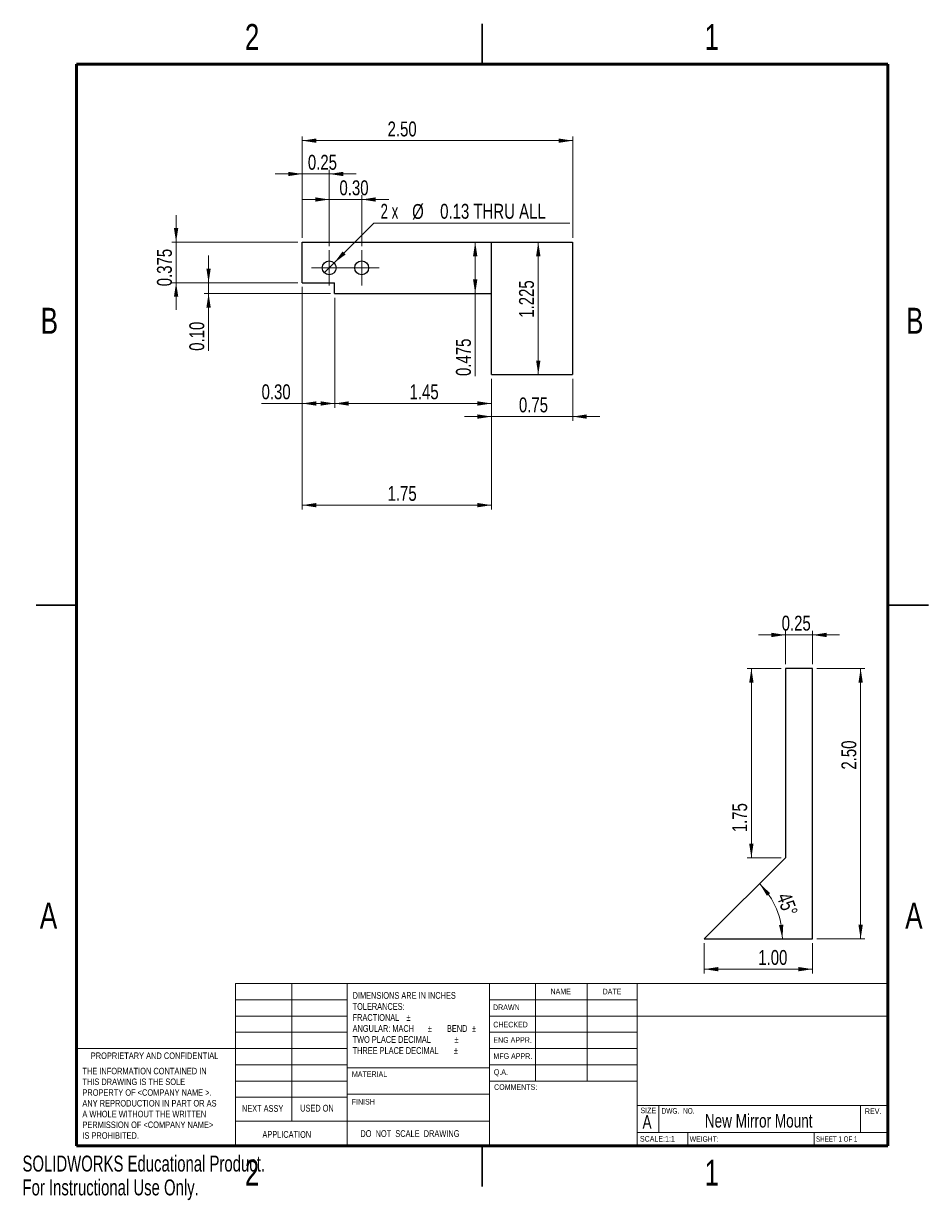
# Model space of a CAD drawing. Header units: inches. Extents: x 0 to 8.4, y 0 to 10.9.
import ezdxf

# ---------------------------------------------------------------- set-up
doc = ezdxf.new("R2010")
doc.units = ezdxf.units.IN
doc.header["$MEASUREMENT"] = 0
doc.styles.add('SLDTEXTSTYLE0', font='TXT', dxfattribs={"width": 0.75})
doc.styles.add('SLDTEXTSTYLE1', font='TXT', dxfattribs={"width": 0.6875})
doc.styles.add('SLDTEXTSTYLE2', font='TXT', dxfattribs={"width": 0.684783})
doc.styles.add('SLDTEXTSTYLE3', font='TXT', dxfattribs={"width": 0.694444})
doc.styles.add('SLDTEXTSTYLE4', font='TXT', dxfattribs={"width": 0.666667})
doc.styles.add('SLDTEXTSTYLE5', font='TXT', dxfattribs={"width": 0.7})
doc.dimstyles.new('SLDDIMSTYLE0', dxfattribs={"dimtxt": 0.137795, "dimasz": 0.13, "dimexe": 0, "dimexo": 0.0625, "dimgap": 0.034449, "dimtad": 1, "dimrnd": 1e-09, "dimzin": 4, "dimdsep": 46, "dimtxsty": 'SLDTEXTSTYLE0', "dimsah": 1, "dimcen": 0.09, "dimadec": 0, "dimazin": 1, "dimtfac": 1, "dimtofl": 0, "dimtmove": 0, "dimatfit": 3, "dimfxl": 1, "dimfrac": 2, "dimtolj": 1, "dimtzin": 12, "dimarcsym": 0})
doc.dimstyles.new('SLDDIMSTYLE1', dxfattribs={"dimtxt": 0.137795, "dimasz": 0.13, "dimexe": 0, "dimexo": 0.0625, "dimgap": 0.034449, "dimtad": 1, "dimrnd": 1e-09, "dimdsep": 46, "dimtxsty": 'SLDTEXTSTYLE0', "dimsah": 1, "dimcen": 0.09, "dimadec": 0, "dimazin": 2, "dimtfac": 1, "dimtmove": 0, "dimatfit": 0, "dimfxl": 1, "dimfrac": 2, "dimtolj": 1, "dimtzin": 12, "dimarcsym": 0})
doc.dimstyles.new('SLDDIMSTYLE2', dxfattribs={"dimtxt": 0.137795, "dimasz": 0.13, "dimexe": 0, "dimexo": 0.0625, "dimgap": 0.034449, "dimtad": 1, "dimdec": 4, "dimzin": 12, "dimdsep": 46, "dimtxsty": 'SLDTEXTSTYLE0', "dimsah": 1, "dimcen": 0.09, "dimazin": 3, "dimtfac": 1, "dimtofl": 0, "dimtmove": 0, "dimatfit": 3, "dimfxl": 1, "dimfrac": 2, "dimtolj": 1, "dimtzin": 12, "dimarcsym": 0})
doc.dimstyles.new('SLDDIMSTYLE3', dxfattribs={"dimtxt": 0.137795, "dimasz": 0.13, "dimexe": 0, "dimexo": 0.0625, "dimgap": 0.034449, "dimtad": 1, "dimrnd": 1e-09, "dimzin": 12, "dimdsep": 46, "dimtxsty": 'SLDTEXTSTYLE0', "dimsah": 1, "dimcen": 0.09, "dimadec": 0, "dimazin": 3, "dimtfac": 1, "dimtofl": 0, "dimtmove": 0, "dimatfit": 3, "dimfxl": 1, "dimfrac": 2, "dimtolj": 1, "dimtzin": 12, "dimarcsym": 0})
doc.dimstyles.new('SLDDIMSTYLE4', dxfattribs={"dimtxt": 0.137795, "dimasz": 0.13, "dimexe": 0, "dimexo": 0.0625, "dimgap": 0.034449, "dimtad": 1, "dimrnd": 1e-09, "dimzin": 0, "dimdsep": 46, "dimtxsty": 'SLDTEXTSTYLE0', "dimsah": 1, "dimcen": 0.09, "dimadec": 0, "dimazin": 0, "dimtfac": 1, "dimtofl": 0, "dimtmove": 0, "dimatfit": 3, "dimfxl": 1, "dimfrac": 2, "dimtolj": 1, "dimtzin": 12, "dimarcsym": 0})
doc.dimstyles.new('SLDDIMSTYLE5', dxfattribs={"dimtxt": 0.137795, "dimasz": 0.13, "dimexe": 0, "dimexo": 0.0625, "dimgap": 0.034449, "dimtad": 1, "dimdec": 3, "dimrnd": 1e-09, "dimzin": 12, "dimdsep": 46, "dimtxsty": 'SLDTEXTSTYLE0', "dimsah": 1, "dimcen": 0.09, "dimadec": 0, "dimazin": 3, "dimtfac": 1, "dimtofl": 0, "dimtmove": 0, "dimatfit": 3, "dimfxl": 1, "dimfrac": 2, "dimtolj": 1, "dimtzin": 12, "dimarcsym": 0})
doc.dimstyles.new('SLDDIMSTYLE6', dxfattribs={"dimtxt": 0.137795, "dimasz": 0.13, "dimexe": 0, "dimexo": 0.0625, "dimgap": 0.034449, "dimtad": 1, "dimdec": 3, "dimrnd": 1e-09, "dimdsep": 46, "dimtxsty": 'SLDTEXTSTYLE0', "dimsah": 1, "dimcen": 0.09, "dimadec": 0, "dimazin": 2, "dimtfac": 1, "dimtdec": 3, "dimtofl": 0, "dimtmove": 0, "dimatfit": 3, "dimfxl": 1, "dimfrac": 2, "dimtolj": 1, "dimtzin": 12, "dimarcsym": 0})
doc.dimstyles.new('SLDDIMSTYLE7', dxfattribs={"dimtxt": 0.137795, "dimasz": 0.13, "dimexe": 0, "dimexo": 0.0625, "dimgap": 0.034449, "dimtad": 1, "dimrnd": 1e-09, "dimzin": 0, "dimdsep": 46, "dimtxsty": 'SLDTEXTSTYLE0', "dimsah": 1, "dimcen": 0.09, "dimadec": 0, "dimazin": 0, "dimtfac": 1, "dimtmove": 0, "dimatfit": 0, "dimfxl": 1, "dimfrac": 2, "dimtolj": 1, "dimtzin": 12, "dimarcsym": 0})
doc.dimstyles.new('SLDDIMSTYLE8', dxfattribs={"dimtxt": 0.137795, "dimasz": 0.13, "dimexe": 0, "dimexo": 0.0625, "dimgap": 0.034449, "dimtad": 0, "dimtih": 1, "dimtoh": 1, "dimrnd": 1e-09, "dimdsep": 46, "dimtxsty": 'SLDTEXTSTYLE0', "dimblk1": 'NONE', "dimsah": 1, "dimcen": 0, "dimadec": 0, "dimazin": 2, "dimtfac": 1, "dimtmove": 0, "dimatfit": 3, "dimldrblk": 'NONE', "dimfxl": 1, "dimfrac": 2, "dimtolj": 1, "dimtzin": 12, "dimarcsym": 0})
doc.dimstyles.new('SLDDIMSTYLE9', dxfattribs={"dimtxt": 0.137795, "dimasz": 0.13, "dimexe": 0, "dimexo": 0.0625, "dimgap": 0.034449, "dimtad": 1, "dimdec": 3, "dimrnd": 1e-09, "dimdsep": 46, "dimtxsty": 'SLDTEXTSTYLE0', "dimsah": 1, "dimcen": 0.09, "dimadec": 0, "dimazin": 2, "dimtfac": 1, "dimtdec": 3, "dimtmove": 0, "dimatfit": 0, "dimfxl": 1, "dimfrac": 2, "dimtolj": 1, "dimtzin": 12, "dimarcsym": 0})

# ---------------------------------------------------------------- blocks, each defined once
blk = doc.blocks.new('_D')
at = {"color": 7, "linetype": 'Continuous', "lineweight": 0}
for p, q in [((7.342, 4.914), (7.787, 4.914)), ((7.748, 2.414), (7.748, 4.914)), ((7.342, 2.414), (7.787, 2.414))]:
    blk.add_line(p, q, dxfattribs=at)
at = {"color": 7, "linetype": 'Continuous', "lineweight": 18}
for points in [[(7.748, 4.914), (7.728, 4.784), (7.768, 4.784)], [(7.748, 2.414), (7.768, 2.544), (7.728, 2.544)]]:
    blk.add_solid(points, dxfattribs=at)
at = {"color": 7, "linetype": 'Continuous', "lineweight": 18, "insert": (7.57, 3.979), "char_height": 0.1378, "attachment_point": 1, "rotation": 90, "style": 'SLDTEXTSTYLE0'}
blk.add_mtext('2.50', dxfattribs=at)
blk = doc.blocks.new('_D_1')
at = {"color": 7, "linetype": 'Continuous', "lineweight": 0}
for p, q in [((7.053, 5.224), (6.803, 5.224)), ((7.053, 4.953), (7.053, 5.263)), ((7.303, 5.224), (7.053, 5.224)), ((7.303, 4.953), (7.303, 5.263)), ((7.303, 5.224), (7.553, 5.224))]:
    blk.add_line(p, q, dxfattribs=at)
at = {"color": 7, "linetype": 'Continuous', "lineweight": 18}
for points in [[(7.053, 5.224), (6.923, 5.244), (6.923, 5.204)], [(7.303, 5.224), (7.433, 5.204), (7.433, 5.244)]]:
    blk.add_solid(points, dxfattribs=at)
at = {"color": 7, "linetype": 'Continuous', "lineweight": 18, "insert": (7.018, 5.402), "char_height": 0.1378, "attachment_point": 1, "style": 'SLDTEXTSTYLE0'}
blk.add_mtext('0.25', dxfattribs=at)
blk = doc.blocks.new('_D_2')
at = {"color": 7, "linetype": 'Continuous', "lineweight": 0}
for p, q in [((6.303, 2.374), (6.303, 2.094)), ((7.303, 2.374), (7.303, 2.094)), ((6.303, 2.134), (7.303, 2.134))]:
    blk.add_line(p, q, dxfattribs=at)
at = {"color": 7, "linetype": 'Continuous', "lineweight": 18}
for points in [[(6.303, 2.134), (6.433, 2.114), (6.433, 2.154)], [(7.303, 2.134), (7.173, 2.154), (7.173, 2.114)]]:
    blk.add_solid(points, dxfattribs=at)
at = {"color": 7, "linetype": 'Continuous', "lineweight": 18, "insert": (6.802, 2.311), "char_height": 0.1378, "attachment_point": 1, "style": 'SLDTEXTSTYLE0'}
blk.add_mtext('1.00', dxfattribs=at)
blk = doc.blocks.new('_D_3')
at = {"color": 7, "linetype": 'Continuous', "lineweight": 18}
blk.add_arc((6.303, 2.414), 0.722, 0, 45, dxfattribs=at)
for points in [[(6.814, 2.924), (6.882, 2.812), (6.912, 2.837)], [(7.025, 2.414), (7.033, 2.545), (6.994, 2.541)]]:
    blk.add_solid(points, dxfattribs=at)
at = {"color": 7, "linetype": 'Continuous', "lineweight": 18, "insert": (7.099, 2.855), "char_height": 0.1378, "attachment_point": 1, "rotation": 290.281, "style": 'SLDTEXTSTYLE0'}
blk.add_mtext('45°', dxfattribs=at)
blk = doc.blocks.new('_D_4')
at = {"color": 7, "linetype": 'Continuous', "lineweight": 0}
for p, q in [((7.014, 4.914), (6.699, 4.914)), ((6.738, 4.914), (6.738, 3.164)), ((7.014, 3.164), (6.699, 3.164))]:
    blk.add_line(p, q, dxfattribs=at)
at = {"color": 7, "linetype": 'Continuous', "lineweight": 18}
for points in [[(6.738, 4.914), (6.718, 4.784), (6.758, 4.784)], [(6.738, 3.164), (6.758, 3.294), (6.718, 3.294)]]:
    blk.add_solid(points, dxfattribs=at)
at = {"color": 7, "linetype": 'Continuous', "lineweight": 18, "insert": (6.561, 3.4), "char_height": 0.1378, "attachment_point": 1, "rotation": 90, "style": 'SLDTEXTSTYLE0'}
blk.add_mtext('1.75', dxfattribs=at)
blk = doc.blocks.new('_D_5')
at = {"color": 7, "linetype": 'Continuous', "lineweight": 0}
for p, q in [((2.886, 8.342), (2.886, 7.324)), ((4.336, 7.592), (4.336, 7.324)), ((2.886, 7.364), (4.336, 7.364))]:
    blk.add_line(p, q, dxfattribs=at)
at = {"color": 7, "linetype": 'Continuous', "lineweight": 18}
for points in [[(2.886, 7.364), (3.016, 7.344), (3.016, 7.384)], [(4.336, 7.364), (4.206, 7.384), (4.206, 7.344)]]:
    blk.add_solid(points, dxfattribs=at)
at = {"color": 7, "linetype": 'Continuous', "lineweight": 18, "insert": (3.578, 7.541), "char_height": 0.1378, "attachment_point": 1, "style": 'SLDTEXTSTYLE0'}
blk.add_mtext('1.45', dxfattribs=at)
blk = doc.blocks.new('_D_6')
at = {"color": 7, "linetype": 'Continuous', "lineweight": 0}
for p, q in [((2.586, 8.442), (2.586, 7.324)), ((2.886, 8.342), (2.886, 7.324)), ((2.586, 7.364), (2.21, 7.364)), ((2.586, 7.364), (2.886, 7.364))]:
    blk.add_line(p, q, dxfattribs=at)
at = {"color": 7, "linetype": 'Continuous', "lineweight": 18}
for points in [[(2.586, 7.364), (2.716, 7.344), (2.716, 7.384)], [(2.886, 7.364), (2.756, 7.384), (2.756, 7.344)]]:
    blk.add_solid(points, dxfattribs=at)
at = {"color": 7, "linetype": 'Continuous', "lineweight": 18, "insert": (2.21, 7.541), "char_height": 0.1378, "attachment_point": 1, "style": 'SLDTEXTSTYLE0'}
blk.add_mtext('0.30', dxfattribs=at)
blk = doc.blocks.new('_D_7')
at = {"color": 7, "linetype": 'Continuous', "lineweight": 0}
for p, q in [((2.586, 8.895), (2.586, 9.833)), ((2.586, 9.794), (5.086, 9.794)), ((5.086, 8.895), (5.086, 9.833))]:
    blk.add_line(p, q, dxfattribs=at)
at = {"color": 7, "linetype": 'Continuous', "lineweight": 18}
for points in [[(2.586, 9.794), (2.716, 9.774), (2.716, 9.814)], [(5.086, 9.794), (4.956, 9.814), (4.956, 9.774)]]:
    blk.add_solid(points, dxfattribs=at)
at = {"color": 7, "linetype": 'Continuous', "lineweight": 18, "insert": (3.375, 9.971), "char_height": 0.1378, "attachment_point": 1, "style": 'SLDTEXTSTYLE0'}
blk.add_mtext('2.50', dxfattribs=at)
blk = doc.blocks.new('_D_8')
at = {"color": 7, "linetype": 'Continuous', "lineweight": 0}
blk.add_line((4.768, 7.631), (4.768, 8.856), dxfattribs=at)
at = {"color": 7, "linetype": 'Continuous', "lineweight": 18}
for points in [[(4.768, 8.856), (4.748, 8.726), (4.788, 8.726)], [(4.768, 7.631), (4.788, 7.761), (4.748, 7.761)]]:
    blk.add_solid(points, dxfattribs=at)
at = {"color": 7, "linetype": 'Continuous', "lineweight": 18, "insert": (4.59, 8.157), "char_height": 0.1378, "attachment_point": 1, "rotation": 90, "style": 'SLDTEXTSTYLE0'}
blk.add_mtext('1.225', dxfattribs=at)
blk = doc.blocks.new('_D_9')
at = {"color": 7, "linetype": 'Continuous', "lineweight": 0}
for q in [(4.185, 8.856), (4.185, 7.618)]:
    blk.add_line((4.185, 8.381), q, dxfattribs=at)
at = {"color": 7, "linetype": 'Continuous', "lineweight": 18}
for points in [[(4.185, 8.856), (4.165, 8.726), (4.205, 8.726)], [(4.185, 8.381), (4.205, 8.511), (4.165, 8.511)]]:
    blk.add_solid(points, dxfattribs=at)
at = {"color": 7, "linetype": 'Continuous', "lineweight": 18, "insert": (4.007, 7.618), "char_height": 0.1378, "attachment_point": 1, "rotation": 90, "style": 'SLDTEXTSTYLE0'}
blk.add_mtext('0.475', dxfattribs=at)
blk = doc.blocks.new('_D_10')
at = {"color": 7, "linetype": 'Continuous', "lineweight": 0}
for p, q in [((2.586, 9.486), (2.336, 9.486)), ((2.586, 8.895), (2.586, 9.525)), ((2.586, 9.486), (2.836, 9.486)), ((2.836, 8.82), (2.836, 9.525)), ((2.836, 9.486), (3.086, 9.486))]:
    blk.add_line(p, q, dxfattribs=at)
at = {"color": 7, "linetype": 'Continuous', "lineweight": 18}
for points in [[(2.586, 9.486), (2.456, 9.506), (2.456, 9.466)], [(2.836, 9.486), (2.966, 9.466), (2.966, 9.506)]]:
    blk.add_solid(points, dxfattribs=at)
at = {"color": 7, "linetype": 'Continuous', "lineweight": 18, "insert": (2.638, 9.663), "char_height": 0.1378, "attachment_point": 1, "style": 'SLDTEXTSTYLE0'}
blk.add_mtext('0.25', dxfattribs=at)
blk = doc.blocks.new('_D_11')
at = {"color": 7, "linetype": 'Continuous', "lineweight": 0}
for p, q in [((2.836, 9.25), (2.586, 9.25)), ((2.836, 8.82), (2.836, 9.289)), ((2.836, 9.25), (3.136, 9.25)), ((3.136, 8.82), (3.136, 9.289)), ((3.136, 9.25), (3.386, 9.25))]:
    blk.add_line(p, q, dxfattribs=at)
at = {"color": 7, "linetype": 'Continuous', "lineweight": 18}
for points in [[(2.836, 9.25), (2.706, 9.27), (2.706, 9.23)], [(3.136, 9.25), (3.266, 9.23), (3.266, 9.27)]]:
    blk.add_solid(points, dxfattribs=at)
at = {"color": 7, "linetype": 'Continuous', "lineweight": 18, "insert": (2.93, 9.427), "char_height": 0.1378, "attachment_point": 1, "style": 'SLDTEXTSTYLE0'}
blk.add_mtext('0.30', dxfattribs=at)
blk = doc.blocks.new('_D_12')
at = {"color": 7, "linetype": 'Continuous', "lineweight": 0}
for p, q in [((2.881, 8.664), (3.247, 9.03)), ((3.247, 9.03), (5.06, 9.03)), ((2.79, 8.573), (2.881, 8.664))]:
    blk.add_line(p, q, dxfattribs=at)
at = {"color": 7, "linetype": 'Continuous', "lineweight": 18}
blk.add_solid([(2.881, 8.664), (2.987, 8.742), (2.959, 8.77)], dxfattribs=at)
at = {"color": 7, "linetype": 'Continuous', "lineweight": 18, "char_height": 0.1378, "attachment_point": 1}
for s, insert, style in [('2 x', (3.31, 9.21), 'SLDTEXTSTYLE4'), ('%%c', (3.602, 9.208), 'SLDTEXTSTYLE0'), ('0.13 THRU ALL', (3.861, 9.21), 'SLDTEXTSTYLE0')]:
    blk.add_mtext(s, dxfattribs=dict(at, insert=insert, style=style))
blk = doc.blocks.new('_None')
blk = doc.blocks.new('_D_13')
at = {"color": 7, "linetype": 'Continuous', "lineweight": 0}
for p, q in [((4.336, 7.592), (4.336, 7.203)), ((5.086, 7.592), (5.086, 7.203)), ((4.336, 7.243), (4.086, 7.243)), ((4.336, 7.243), (5.086, 7.243)), ((5.086, 7.243), (5.336, 7.243))]:
    blk.add_line(p, q, dxfattribs=at)
at = {"color": 7, "linetype": 'Continuous', "lineweight": 18}
for points in [[(4.336, 7.243), (4.206, 7.263), (4.206, 7.223)], [(5.086, 7.243), (5.216, 7.223), (5.216, 7.263)]]:
    blk.add_solid(points, dxfattribs=at)
at = {"color": 7, "linetype": 'Continuous', "lineweight": 18, "insert": (4.589, 7.42), "char_height": 0.1378, "attachment_point": 1, "style": 'SLDTEXTSTYLE0'}
blk.add_mtext('0.75', dxfattribs=at)
blk = doc.blocks.new('_D_14')
at = {"color": 7, "linetype": 'Continuous', "lineweight": 0}
for p, q in [((2.586, 8.442), (2.586, 6.385)), ((4.336, 7.592), (4.336, 6.385)), ((2.586, 6.424), (4.336, 6.424))]:
    blk.add_line(p, q, dxfattribs=at)
at = {"color": 7, "linetype": 'Continuous', "lineweight": 18}
for points in [[(2.586, 6.424), (2.716, 6.404), (2.716, 6.444)], [(4.336, 6.424), (4.206, 6.444), (4.206, 6.404)]]:
    blk.add_solid(points, dxfattribs=at)
at = {"color": 7, "linetype": 'Continuous', "lineweight": 18, "insert": (3.375, 6.602), "char_height": 0.1378, "attachment_point": 1, "style": 'SLDTEXTSTYLE0'}
blk.add_mtext('1.75', dxfattribs=at)
blk = doc.blocks.new('_D_15')
at = {"color": 7, "linetype": 'Continuous', "lineweight": 0}
for p, q in [((1.42, 8.856), (1.42, 9.106)), ((2.546, 8.856), (1.381, 8.856)), ((1.42, 8.481), (1.42, 8.856)), ((2.546, 8.481), (1.381, 8.481)), ((1.42, 8.481), (1.42, 8.231))]:
    blk.add_line(p, q, dxfattribs=at)
at = {"color": 7, "linetype": 'Continuous', "lineweight": 18}
for points in [[(1.42, 8.856), (1.44, 8.986), (1.4, 8.986)], [(1.42, 8.481), (1.4, 8.351), (1.44, 8.351)]]:
    blk.add_solid(points, dxfattribs=at)
at = {"color": 7, "linetype": 'Continuous', "lineweight": 18, "insert": (1.243, 8.448), "char_height": 0.1378, "attachment_point": 1, "rotation": 90, "style": 'SLDTEXTSTYLE0'}
blk.add_mtext('0.375', dxfattribs=at)
blk = doc.blocks.new('_D_16')
at = {"color": 7, "linetype": 'Continuous', "lineweight": 0}
for p, q in [((1.72, 8.481), (1.72, 8.731)), ((2.546, 8.481), (1.68, 8.481)), ((2.846, 8.381), (1.68, 8.381)), ((1.72, 8.381), (1.72, 8.481)), ((1.72, 8.381), (1.72, 7.851))]:
    blk.add_line(p, q, dxfattribs=at)
at = {"color": 7, "linetype": 'Continuous', "lineweight": 18}
for points in [[(1.72, 8.481), (1.74, 8.611), (1.7, 8.611)], [(1.72, 8.381), (1.7, 8.251), (1.74, 8.251)]]:
    blk.add_solid(points, dxfattribs=at)
at = {"color": 7, "linetype": 'Continuous', "lineweight": 18, "insert": (1.542, 7.851), "char_height": 0.1378, "attachment_point": 1, "rotation": 90, "style": 'SLDTEXTSTYLE0'}
blk.add_mtext('0.10', dxfattribs=at)
blk = doc.blocks.new('SW_CENTERMARKSYMBOL_0')
at = {"color": 0, "linetype": 'Continuous', "lineweight": 18}
for p, q in [((0, 0.098), (0, 0.163)), ((-0.098, 0), (-0.163, 0)), ((0, 0), (-0.098, 0)), ((0, 0), (0, 0.098)), ((0, 0), (0, -0.098)), ((0, 0), (0.098, 0)), ((0.098, 0), (0.163, 0)), ((0, -0.098), (0, -0.163))]:
    blk.add_line(p, q, dxfattribs=at)
blk = doc.blocks.new('SW_CENTERMARKSYMBOL_1')
at = {"color": 0, "linetype": 'Continuous', "lineweight": 18}
for p, q in [((0, 0.098), (0, 0.163)), ((-0.098, 0), (-0.163, 0)), ((0, 0), (-0.098, 0)), ((0, 0), (0, 0.098)), ((0, 0), (0, -0.098)), ((0, 0), (0.098, 0)), ((0.098, 0), (0.163, 0)), ((0, -0.098), (0, -0.163))]:
    blk.add_line(p, q, dxfattribs=at)

msp = doc.modelspace()

# ---------------------------------------------------------------- linework, layer by layer
at = {"color": 7, "linetype": 'Continuous', "lineweight": 25}
for p, q in [((4.25, 10.875), (4.25, 10.5)), ((4.25, 10.5), (4.25, 10.875)), ((2.58569, 8.48091), (2.58569, 8.85591)), ((2.58569, 8.85591), (4.33569, 8.85591)), ((4.33569, 8.38091), (4.33569, 8.85591)), ((4.33569, 8.85591), (5.08569, 8.85591)), ((5.08569, 8.85591), (5.08569, 7.63091)), ((2.58569, 8.48091), (2.88569, 8.48091)), ((2.88569, 8.38091), (2.88569, 8.48091)), ((2.88569, 8.38091), (4.33569, 8.38091)), ((4.33569, 7.63091), (4.33569, 8.38091)), ((4.33569, 7.63091), (5.08569, 7.63091)), ((0.125, 5.5), (0.5, 5.5)), ((0.5, 5.5), (0.125, 5.5)), ((8.375, 5.5), (8, 5.5)), ((8, 5.5), (8.375, 5.5)), ((7.05305, 4.91359), (7.05305, 3.16359)), ((7.30305, 4.91359), (7.05305, 4.91359)), ((7.30305, 2.41359), (7.30305, 4.91359)), ((7.05305, 3.16359), (6.30305, 2.41359)), ((6.30305, 2.41359), (7.30305, 2.41359)), ((4.25, 0.125), (4.25, 0.5)), ((4.25, 0.5), (4.25, 0.125))]:
    msp.add_line(p, q, dxfattribs=at)
at = {"color": 7, "linetype": 'Continuous', "lineweight": 50}
for p, q in [((0.5, 0.5), (0.5, 10.5)), ((0.5, 10.5), (8, 10.5)), ((8, 10.5), (8, 0.5)), ((8, 0.5), (0.5, 0.5))]:
    msp.add_line(p, q, dxfattribs=at)
at = {"color": 7, "linetype": 'Continuous', "lineweight": 18}
for p, q in [((1.96751, 0.5), (1.96751, 2)), ((1.96751, 2), (3, 2)), ((2.48924, 2), (2.48924, 0.72745)), ((3, 0.5), (3, 2)), ((3, 2), (8, 2)), ((4.31699, 2), (4.31699, 0.5)), ((4.7435, 2), (4.7435, 1.1)), ((5.21955, 2), (5.21955, 1.1)), ((5.68165, 2), (5.68165, 0.5)), ((1.96751, 1.85), (3, 1.85)), ((4.31699, 1.85), (5.68165, 1.85)), ((1.96751, 1.7), (3, 1.7)), ((4.31699, 1.7), (8, 1.7)), ((1.96751, 1.55), (3, 1.55)), ((4.31699, 1.55), (5.68165, 1.55)), ((1.96751, 1.4), (0.5, 1.4)), ((1.96751, 1.4), (3, 1.4)), ((4.31699, 1.4), (5.68165, 1.4)), ((1.96751, 1.25), (3, 1.25)), ((4.31699, 1.22264), (3, 1.22264)), ((4.31699, 1.25), (5.68165, 1.25)), ((1.96751, 1.1), (3, 1.1)), ((4.31699, 1.1), (5.68165, 1.1)), ((1.96751, 0.95), (3, 0.95)), ((3, 0.97745), (4.31699, 0.97745)), ((5.68165, 0.875), (8, 0.875)), ((5.88236, 0.875), (5.88236, 0.625)), ((7.74683, 0.875), (7.74683, 0.625)), ((3, 0.72745), (1.96751, 0.72745)), ((3, 0.72745), (4.31699, 0.72745)), ((5.68165, 0.625), (8, 0.625)), ((6.14921, 0.625), (6.14921, 0.5)), ((7.31865, 0.625), (7.31865, 0.5))]:
    msp.add_line(p, q, dxfattribs=at)
at = {"color": 7, "linetype": 'Continuous', "lineweight": 25}
for centre in [(2.83569, 8.61841), (3.13569, 8.61841)]:
    msp.add_circle(centre, 0.06425, dxfattribs=at)

# ---------------------------------------------------------------- block references
at = {"color": 7, "linetype": 'Continuous', "lineweight": 0}
for name, p in [('SW_CENTERMARKSYMBOL_1', (2.83569, 8.61841)), ('SW_CENTERMARKSYMBOL_0', (3.13569, 8.61841))]:
    msp.add_blockref(name, p, dxfattribs=at)

# ---------------------------------------------------------------- texts
for s, insert, char_height, attachment_point, style in [('2', (2.12258, 10.87259), 0.24, 2, 'SLDTEXTSTYLE0'), ('1', (6.37258, 10.87259), 0.24, 2, 'SLDTEXTSTYLE0'), ('B', (0.24817, 8.24904), 0.24, 2, 'SLDTEXTSTYLE0'), ('B', (8.24817, 8.24904), 0.24, 2, 'SLDTEXTSTYLE0'), ('A', (0.24042, 2.74904), 0.24, 2, 'SLDTEXTSTYLE0'), ('A', (8.24042, 2.74904), 0.24, 2, 'SLDTEXTSTYLE0'), ('DIMENSIONS ARE IN INCHES', (3.05166, 1.92231), 0.0625, 1, 'SLDTEXTSTYLE0'), ('NAME', (4.88122, 1.95482), 0.052083, 1, 'SLDTEXTSTYLE0'), ('DATE', (5.36265, 1.9528), 0.052083, 1, 'SLDTEXTSTYLE0'), ('TOLERANCES:', (3.05166, 1.82044), 0.0625, 1, 'SLDTEXTSTYLE0'), ('DRAWN', (4.34977, 1.80738), 0.052083, 1, 'SLDTEXTSTYLE0'), ('FRACTIONAL', (3.05166, 1.71857), 0.0625, 1, 'SLDTEXTSTYLE0'), ('%%p', (3.54934, 1.71857), 0.0625, 1, 'SLDTEXTSTYLE0'), ('CHECKED', (4.35217, 1.64762), 0.052083, 1, 'SLDTEXTSTYLE0'), ('ANGULAR: MACH', (3.05166, 1.6167), 0.0625, 1, 'SLDTEXTSTYLE0'), ('%%p', (3.74721, 1.6167), 0.0625, 1, 'SLDTEXTSTYLE0'), ('BEND', (3.92393, 1.6167), 0.0625, 1, 'SLDTEXTSTYLE0'), ('%%p', (4.15535, 1.6167), 0.0625, 1, 'SLDTEXTSTYLE0'), ('TWO PLACE DECIMAL', (3.05166, 1.51483), 0.0625, 1, 'SLDTEXTSTYLE0'), ('%%p', (3.98801, 1.41296), 0.0625, 1, 'SLDTEXTSTYLE0'), ('%%p', (3.99342, 1.51483), 0.0625, 1, 'SLDTEXTSTYLE0'), ('ENG APPR.', (4.35268, 1.50523), 0.052083, 1, 'SLDTEXTSTYLE0'), ('PROPRIETARY AND CONFIDENTIAL', (0.63133, 1.36378), 0.06, 1, 'SLDTEXTSTYLE0'), ('THREE PLACE DECIMAL', (3.05166, 1.41296), 0.0625, 1, 'SLDTEXTSTYLE0'), ('MFG APPR.', (4.35314, 1.3563), 0.052083, 1, 'SLDTEXTSTYLE0'), ('THE INFORMATION CONTAINED IN', (0.55355, 1.22223), 0.06, 1, 'SLDTEXTSTYLE0'), ('Q.A.', (4.35702, 1.20897), 0.052083, 1, 'SLDTEXTSTYLE0'), ('THIS DRAWING IS THE SOLE', (0.55355, 1.12286), 0.06, 1, 'SLDTEXTSTYLE0'), ('MATERIAL', (3.04478, 1.18939), 0.052083, 1, 'SLDTEXTSTYLE0'), ('PROPERTY OF <COMPANY NAME >.', (0.55355, 1.02349), 0.06, 1, 'SLDTEXTSTYLE0'), ('COMMENTS:', (4.35943, 1.07001), 0.052083, 1, 'SLDTEXTSTYLE0'), ('ANY REPRODUCTION IN PART OR AS', (0.55355, 0.92412), 0.06, 1, 'SLDTEXTSTYLE0'), ('NEXT ASSY', (2.02884, 0.87778), 0.0625, 1, 'SLDTEXTSTYLE0'), ('USED ON', (2.56701, 0.87989), 0.0625, 1, 'SLDTEXTSTYLE0'), ('FINISH', (3.04361, 0.93432), 0.052083, 1, 'SLDTEXTSTYLE0'), ('A WHOLE WITHOUT THE WRITTEN', (0.55355, 0.82475), 0.06, 1, 'SLDTEXTSTYLE0'), ('SIZE', (5.71269, 0.8539), 0.052083, 1, 'SLDTEXTSTYLE0'), ('A', (5.7319, 0.78429), 0.125, 1, 'SLDTEXTSTYLE0'), ('DWG.  NO.', (5.90762, 0.84981), 0.052083, 1, 'SLDTEXTSTYLE3'), ('New Mirror Mount', (6.80545, 0.79511), 0.125, 2, 'SLDTEXTSTYLE0'), ('REV.', (7.78758, 0.84672), 0.052083, 1, 'SLDTEXTSTYLE0'), ('PERMISSION OF <COMPANY NAME>', (0.55355, 0.72538), 0.06, 1, 'SLDTEXTSTYLE0'), ('IS PROHIBITED.', (0.55355, 0.62601), 0.06, 1, 'SLDTEXTSTYLE0'), ('APPLICATION', (2.218, 0.63715), 0.0625, 1, 'SLDTEXTSTYLE0'), ('DO  NOT  SCALE  DRAWING', (3.12338, 0.64544), 0.0625, 1, 'SLDTEXTSTYLE2'), ('SCALE:1:1', (5.70784, 0.5917), 0.052083, 1, 'SLDTEXTSTYLE0'), ('WEIGHT:', (6.16788, 0.58897), 0.05, 1, 'SLDTEXTSTYLE0'), ('SHEET 1 OF 1', (7.33544, 0.58849), 0.05, 1, 'SLDTEXTSTYLE1'), ('2', (2.12258, 0.37259), 0.24, 2, 'SLDTEXTSTYLE0'), ('1', (6.37258, 0.37259), 0.24, 2, 'SLDTEXTSTYLE0')]:
    msp.add_mtext(s, dxfattribs=dict(at, insert=insert, char_height=char_height, attachment_point=attachment_point, style=style))
at = {"color": 7, "linetype": 'Continuous', "char_height": 0.14705, "attachment_point": 1, "style": 'SLDTEXTSTYLE5'}
for s, insert in [('SOLIDWORKS Educational Product.', (0, 0.41013)), ('For Instructional Use Only.', (0, 0.18956))]:
    msp.add_mtext(s, dxfattribs=dict(at, insert=insert))

# ---------------------------------------------------------------- dimensions: what is measured, and where the dimension line sits
at = {"color": 7, "linetype": 'Continuous', "lineweight": 18}
for base, p1, p2, dimstyle, picture, middle in [((5.08569, 9.79373), (2.58569, 8.85591), (5.08569, 8.85591), 'SLDDIMSTYLE0', '_D_7', (3.5529, 9.79373)), ((2.83569, 9.48583), (2.58569, 8.85591), (2.83569, 8.78109), 'SLDDIMSTYLE1', '_D_10', (2.81641, 9.48583)), ((3.13569, 9.24961), (2.83569, 8.78109), (3.13569, 8.78109), 'SLDDIMSTYLE7', '_D_11', (3.10771, 9.24961)), ((2.88569, 7.36378), (2.58569, 8.48091), (2.88569, 8.38091), 'SLDDIMSTYLE4', '_D_6', (2.38772, 7.36378)), ((4.33569, 6.42394), (2.58569, 8.48091), (4.33569, 7.63091), 'SLDDIMSTYLE3', '_D_14', (3.5529, 6.42394)), ((4.33569, 7.36378), (2.88569, 8.38091), (4.33569, 7.63091), 'SLDDIMSTYLE3', '_D_5', (3.75625, 7.36378)), ((5.08569, 7.24286), (4.33569, 7.63091), (5.08569, 7.63091), 'SLDDIMSTYLE1', '_D_13', (4.76754, 7.24286)), ((7.05305, 5.22413), (7.30305, 4.91359), (7.05305, 4.91359), 'SLDDIMSTYLE1', '_D_1', (7.19645, 5.22413)), ((7.30305, 2.13369), (6.30305, 2.41359), (7.30305, 2.41359), 'SLDDIMSTYLE0', '_D_2', (6.98027, 2.13369))]:
    dim = msp.add_linear_dim(base=base, p1=p1, p2=p2, dimstyle=dimstyle, dxfattribs=at)
    dim.commit()
    dim.dimension.update_dxf_attribs({"geometry": picture, "text_midpoint": middle, "dimtype": 160})
dim = msp.add_diameter_dim_2p(p1=(2.79026, 8.57298), p2=(2.88112, 8.66384), text='2 x <> THRU ALL\\P', dimstyle='SLDDIMSTYLE8', dxfattribs=at)
dim.commit()
dim.dimension.update_dxf_attribs({"geometry": '_D_12', "text_midpoint": (4.18495, 9.14062), "dimtype": 163})
for base, p1, p2, dimstyle, picture, middle in [((1.42022, 8.85591), (2.58569, 8.48091), (2.58569, 8.85591), 'SLDDIMSTYLE9', '_D_15', (1.42022, 8.67702)), ((4.18495, 8.85591), (4.33569, 8.38091), (5.08569, 8.85591), 'SLDDIMSTYLE6', '_D_9', (4.18495, 7.84744)), ((4.76754, 8.85591), (5.08569, 7.63091), (5.08569, 8.85591), 'SLDDIMSTYLE5', '_D_8', (4.76754, 8.38606)), ((1.71955, 8.48091), (2.88569, 8.38091), (2.58569, 8.48091), 'SLDDIMSTYLE7', '_D_16', (1.71955, 8.02918)), ((6.73832, 3.16359), (7.05305, 4.91359), (7.05305, 3.16359), 'SLDDIMSTYLE3', '_D_4', (6.73832, 3.57828)), ((7.74754, 4.91359), (7.30305, 2.41359), (7.30305, 4.91359), 'SLDDIMSTYLE0', '_D', (7.74754, 4.15759))]:
    dim = msp.add_linear_dim(base=base, p1=p1, p2=p2, angle=90, dimstyle=dimstyle, dxfattribs=at)
    dim.commit()
    dim.dimension.update_dxf_attribs({"geometry": picture, "text_midpoint": middle, "dimtype": 160})
dim = msp.add_angular_dim_2l(base=(6.97007, 2.68988), line1=((6.30305, 2.41359), (7.30305, 2.41359)), line2=((7.05305, 3.16359), (6.30305, 2.41359)), dimstyle='SLDDIMSTYLE2', dxfattribs=at)
dim.commit()
dim.dimension.update_dxf_attribs({"geometry": '_D_3', "text_midpoint": (6.98027, 2.66385), "dimtype": 162})

doc.saveas('drawing.dxf')
